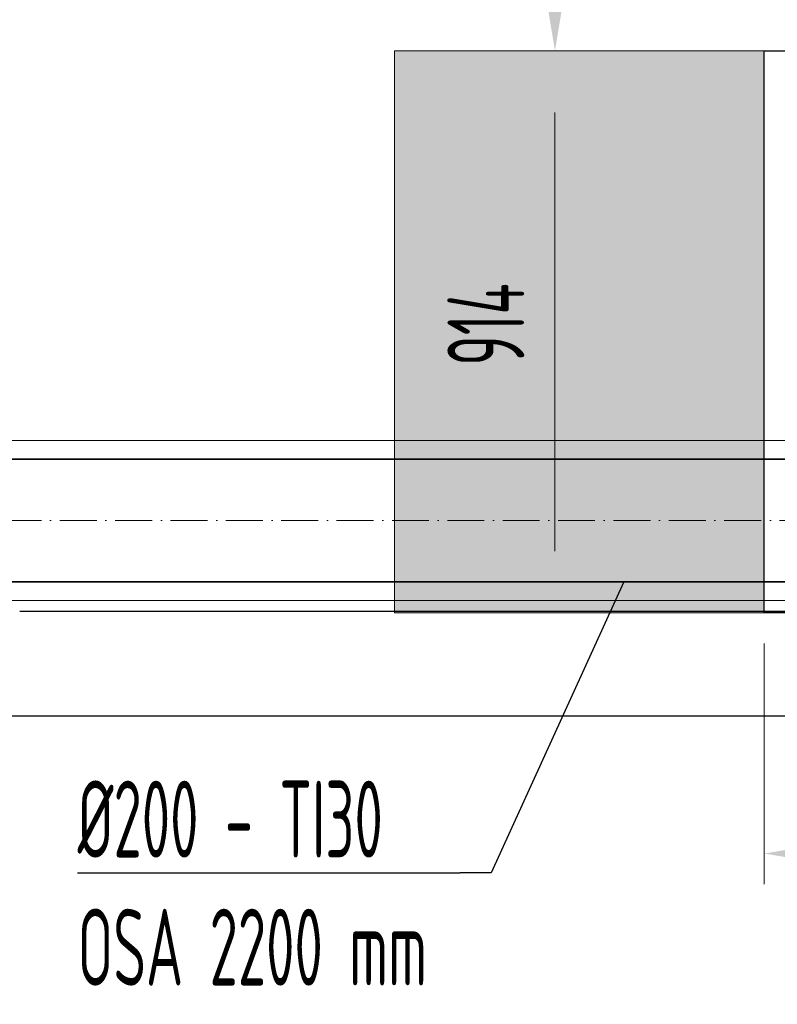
# Model space of a CAD drawing. Header units: millimetres. Extents: x -118717 to 8962, y 22910 to 145283.
# Tile 69 of 193: x -81589 to -80356, y 111013 to 112616. Entities that reach past the tile are written whole.
import ezdxf

# ---------------------------------------------------------------- set-up
doc = ezdxf.new("R2010")
doc.units = ezdxf.units.MM
doc.linetypes.add('ACAD_ISO10W100', pattern=[18, 12, -3, 0, -3])
doc.linetypes.add('phl_thick', pattern=[0])
for name, color, linetype, lineweight in [('VZT_09 ODA (SÁNÍ) - OBRYS', 3, 'Continuous', 35), ('VZT_10 ODA (SÁNÍ) - OSA', 3, 'ACAD_ISO10W100', 5), ('VZT_21 ZAŘÍZENÍ - OBRYS', 1, 'Continuous', 30), ('VZT_23 ZAŘÍZENÍ - SERVISNÍ PROSTOR', 8, 'Continuous', 5), ('VZT_50 POPIS - OBECNE', 7, 'Continuous', 13), ('VZT_60_KOTY - DIMENZE', 7, 'Continuous', 5), ('VZT_IZOLACE - TEPELNÁ', 6, 'IZOLACE TEPELNA', 13)]:
    doc.layers.add(name, color=color, linetype=linetype, lineweight=lineweight)
doc.styles.add('EVORA_125', font='isocp.shx', dxfattribs={"width": 0.6, "height": 125})
doc.styles.get("Standard").update_dxf_attribs({"font": 'arial.ttf'})
doc.linetypes.add('IZOLACE TEPELNA', pattern='A,12.7,-1.5,["T",Standard,S=2.54,R=0,X=0,Y=-1.27],-3', length=17.2)

msp = doc.modelspace()

# ---------------------------------------------------------------- hatches: boundary and pattern name
at = {"layer": 'VZT_23 ZAŘÍZENÍ - SERVISNÍ PROSTOR'}
h = msp.add_hatch(color=256, dxfattribs=at)
h.dxf.hatch_style = 1
h.paths.add_polyline_path([(-80377.4, 111650.6), (-80377.4, 112564.8), (-80979.2, 112564.8), (-80979.2, 111650.6)])
h = msp.add_hatch(color=256, dxfattribs=at)
h.dxf.hatch_style = 1
h.paths.add_polyline_path([(-80377.4, 112564.8), (-80377.4, 111650.6), (-80979.2, 111650.6), (-80979.2, 112564.8)])

# ---------------------------------------------------------------- linework, layer by layer
for p, q in [((-79628.9, 111652.4), (-81589, 111652.4)), ((-79458.9, 111482.4), (-81758.9, 111482.4))]:
    msp.add_line(p, q)
at = {"layer": 'VZT_09 ODA (SÁNÍ) - OBRYS'}
for points in [[(-82628.9, 111900.6), (-80112.4, 111900.6)], [(-82628.9, 111700.6), (-80112.4, 111700.6)]]:
    msp.add_lwpolyline(points, dxfattribs=at)
at = {"layer": 'VZT_10 ODA (SÁNÍ) - OSA', "ltscale": 5}
msp.add_lwpolyline([(-80112.4, 111800.6), (-82628.9, 111800.6)], dxfattribs=at)
at = {"layer": 'VZT_21 ZAŘÍZENÍ - OBRYS'}
msp.add_lwpolyline([(-80290, 111650.6), (-80377.4, 111650.6), (-80377.4, 112564.8), (-80290, 112564.8)], dxfattribs=at)
at = {"layer": 'VZT_23 ZAŘÍZENÍ - SERVISNÍ PROSTOR'}
for points in [[(-80377.4, 111650.6), (-80979.2, 111650.6), (-80979.2, 112564.8), (-80377.4, 112564.8)], [(-80377.4, 112564.8), (-80979.2, 112564.8), (-80979.2, 111650.6), (-80377.4, 111650.6)]]:
    msp.add_lwpolyline(points, dxfattribs=at)
at = {"layer": 'VZT_50 POPIS - OBECNE', "linetype": 'phl_thick'}
for p, q in [((-80427.4, 112564.8), (-80768.1, 112564.8)), ((-80718.1, 112464.8), (-80718.1, 111750.6)), ((-80377.4, 111600.6), (-80377.4, 111208.7))]:
    msp.add_line(p, q, dxfattribs=at)
for points in [[(-80734.8, 112664.8), (-80701.5, 112664.8), (-80718.1, 112564.8)], [(-80734.8, 112464.8), (-80701.5, 112464.8), (-80718.1, 112564.8)], [(-80734.8, 111750.6), (-80701.5, 111750.6), (-80718.1, 111650.6)], [(-80277.4, 111275.4), (-80277.4, 111242), (-80377.4, 111258.7)]]:
    msp.add_solid(points, dxfattribs=at)
at = {"layer": 'VZT_60_KOTY - DIMENZE', "linetype": 'ByBlock', "lineweight": -2}
msp.add_line((-80822.2, 111227.2), (-80872.2, 111227.2), dxfattribs=at)
for points in [[(-80605.8, 111700.6), (-80822.2, 111227.2)], [(-81494.9, 111227.2), (-80872.2, 111227.2)]]:
    msp.add_lwpolyline(points, dxfattribs=at)
at = {"layer": 'VZT_IZOLACE - TEPELNÁ', "ltscale": 0.5}
for p, q in [((-81759.2, 111930.6), (-79911.7, 111930.6)), ((-81759.2, 111670.6), (-79911.7, 111670.6))]:
    msp.add_line(p, q, dxfattribs=at)

# ---------------------------------------------------------------- texts
at = {"layer": 'VZT_50 POPIS - OBECNE', "linetype": 'phl_thick', "insert": (-80830.6, 112119.6), "char_height": 125, "attachment_point": 5, "rotation": 90, "style": 'EVORA_125'}
msp.add_mtext('\\A1;914', dxfattribs=at)
at = {"layer": 'VZT_60_KOTY - DIMENZE', "linetype": 'phl_thick', "char_height": 125, "attachment_point": 1, "style": 'EVORA_125'}
for s, insert in [('%%C200 - TI50\\POSA 2200\\~mm', (-82575.5, 111387.4)), ('%%C200 - TI30\\POSA 2200\\~mm', (-81494.9, 111377.2))]:
    msp.add_mtext(s, dxfattribs=dict(at, insert=insert))

doc.saveas('drawing.dxf')
